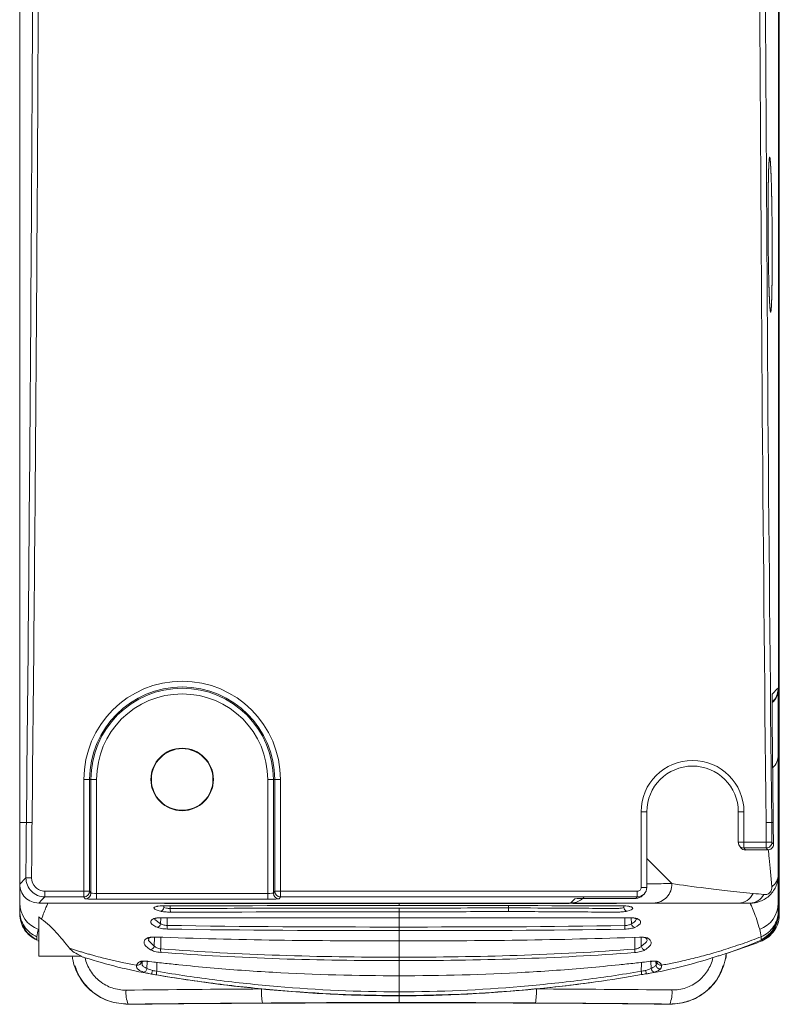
# Model space of a CAD drawing. Header units: millimetres. Extents: x 97 to 538, y 57 to 365.
# Tile 21 of 44: x 498 to 538, y 145 to 197. Entities that reach past the tile are written whole.
import ezdxf

# ---------------------------------------------------------------- set-up
doc = ezdxf.new("R2010")
doc.units = ezdxf.units.MM

msp = doc.modelspace()

# ---------------------------------------------------------------- linework, layer by layer
at = {"color": 7, "linetype": 'Continuous', "lineweight": 15}
for p, q in [((501.188, 150.559), (501.188, 156.457)), ((501.488, 156.457), (501.188, 156.457)), ((501.488, 156.457), (501.488, 150.559)), ((501.488, 156.457), (501.556, 156.457)), ((501.556, 150.457), (501.556, 156.457)), ((501.856, 156.457), (501.556, 156.457)), ((501.856, 156.457), (501.856, 150.441)), ((510.891, 150.441), (510.891, 156.457)), ((511.191, 156.457), (510.891, 156.457)), ((511.191, 156.457), (511.191, 150.457)), ((511.259, 156.457), (511.191, 156.457)), ((511.259, 150.559), (511.259, 156.457)), ((511.559, 156.457), (511.259, 156.457)), ((511.559, 156.457), (511.559, 150.559)), ((530.601, 150.759), (530.601, 154.749)), ((530.601, 154.749), (530.901, 154.749)), ((530.901, 150.759), (530.901, 154.749)), ((535.729, 154.749), (535.729, 153.138)), ((536.029, 154.749), (535.729, 154.749)), ((536.029, 154.749), (536.029, 153.138)), ((537.575, 154.188), (537.496, 154.187)), ((535.729, 153.138), (535.729, 153.138)), ((535.729, 153.138), (536.029, 153.138)), ((535.789, 152.958), (535.867, 152.854)), ((536.029, 153.138), (536.029, 152.839)), ((536.029, 153.138), (537.206, 153.138)), ((537.206, 152.839), (536.029, 152.839)), ((536.029, 152.839), (536.107, 152.734)), ((537.206, 153.138), (537.206, 152.839)), ((536.107, 152.734), (537.286, 152.734)), ((536.107, 152.734), (537.286, 152.734)), ((536.107, 152.734), (536.107, 152.734)), ((537.286, 152.734), (537.286, 152.734)), ((530.601, 150.759), (530.901, 150.759)), ((499.126, 150.559), (501.188, 150.559)), ((499.126, 150.559), (499.126, 150.259)), ((501.188, 150.259), (499.126, 150.259)), ((501.188, 150.259), (501.188, 150.559)), ((501.488, 150.559), (501.188, 150.559)), ((501.256, 150.157), (501.188, 150.259)), ((501.488, 150.559), (501.556, 150.457)), ((501.856, 150.441), (501.856, 150.141)), ((501.856, 150.441), (510.891, 150.441)), ((510.891, 150.141), (510.891, 150.441)), ((511.191, 150.457), (511.259, 150.559)), ((511.559, 150.559), (511.259, 150.559)), ((511.559, 150.259), (511.491, 150.157)), ((511.559, 150.559), (530.401, 150.559)), ((511.559, 150.559), (511.559, 150.259)), ((530.401, 150.259), (511.559, 150.259)), ((530.401, 150.259), (530.323, 150.18)), ((530.401, 150.559), (530.401, 150.259)), ((530.676, 150.327), (530.755, 150.405)), ((526.876, 149.935), (498.8, 149.935)), ((510.891, 150.141), (501.856, 150.141)), ((505.402, 149.7), (505.403, 149.786)), ((505.742, 149.788), (505.742, 149.65)), ((523.608, 149.687), (523.608, 149.796)), ((526.876, 149.935), (527.106, 150.164)), ((528.757, 149.902), (526.99, 149.904)), ((528.212, 150.18), (530.323, 150.18)), ((528.212, 150.18), (530.323, 150.18)), ((528.212, 150.18), (528.212, 150.18)), ((529.689, 149.786), (529.691, 149.703)), ((530.323, 150.18), (530.323, 150.18)), ((498.803, 147.129), (498.803, 149.213)), ((523.608, 149.687), (523.608, 149.687)), ((537.894, 149.254), (537.792, 149.255)), ((537.894, 149.254), (537.895, 149.289)), ((505.235, 148.843), (505.24, 149.156)), ((505.576, 149.16), (505.577, 148.753)), ((517.823, 149.148), (517.823, 148.667)), ((529.744, 148.747), (529.744, 149.159)), ((530.084, 149.153), (530.089, 148.84)), ((498.794, 147.93), (498.76, 147.944)), ((504.899, 147.657), (504.906, 148.131)), ((505.241, 148.13), (505.243, 147.514)), ((517.823, 147.072), (517.823, 147.933)), ((530.264, 147.504), (530.266, 148.125)), ((530.602, 148.125), (530.609, 147.649)), ((536.594, 147.782), (535.105, 147.264)), ((501.057, 147.129), (498.803, 147.129)), ((535.092, 147.267), (535.098, 147.27)), ((535.098, 147.27), (535.098, 147.27)), ((504.205, 146.792), (504.206, 146.794)), ((504.212, 146.794), (504.212, 146.742)), ((504.258, 146.651), (504.261, 146.841)), ((504.517, 146.484), (504.523, 146.853)), ((505.032, 146.809), (505.033, 146.33)), ((517.823, 146.892), (517.823, 147.072)), ((531.073, 146.846), (531.146, 146.854)), ((531.122, 146.852), (531.128, 146.484)), ((531.387, 146.651), (531.384, 146.848)), ((531.388, 146.652), (531.387, 146.651)), ((517.823, 145.247), (517.823, 146.095)), ((517.823, 145.199), (517.823, 145.682)), ((517.823, 145.199), (517.823, 145.003)), ((503.53, 144.594), (503.531, 144.588)), ((532.115, 144.594), (532.116, 144.601))]:
    msp.add_line(p, q, dxfattribs=at)
at = {"color": 7, "linetype": 'Continuous', "lineweight": 15, "flags": 128}
for points in [[(537.522, 160.968), (537.566, 161.012), (537.773, 161.221), (537.848, 161.297)], [(497.798, 154.19), (498.027, 154.188), (498.149, 154.187)], [(498.449, 154.184), (498.391, 154.184), (498.336, 154.185), (498.284, 154.185), (498.239, 154.186), (498.202, 154.186), (498.174, 154.186), (498.156, 154.187), (498.149, 154.187)], [(537.196, 154.184), (537.254, 154.184), (537.309, 154.185), (537.361, 154.185), (537.406, 154.186), (537.443, 154.186), (537.471, 154.186), (537.489, 154.187), (537.496, 154.187)], [(537.206, 153.138), (537.264, 153.139), (537.319, 153.139), (537.371, 153.14), (537.416, 153.14), (537.453, 153.14), (537.481, 153.141), (537.499, 153.141), (537.506, 153.141)], [(537.286, 152.734), (537.247, 152.786), (537.206, 152.839)], [(537.506, 153.141), (537.522, 153.12), (537.586, 153.036), (537.586, 153.036)], [(532.225, 150.959), (531.48, 151.704), (530.901, 152.282)], [(497.798, 150.935), (497.85, 150.988), (498.06, 151.198), (498.126, 151.263)], [(498.426, 151.262), (498.369, 151.262), (498.313, 151.263), (498.262, 151.263), (498.217, 151.263), (498.18, 151.263), (498.151, 151.263), (498.133, 151.263), (498.126, 151.263)], [(499.126, 150.259), (498.966, 150.1), (498.8, 149.935)], [(517.823, 149.662), (517.823, 149.628), (517.823, 149.594), (517.823, 149.563), (517.823, 149.534), (517.823, 149.51), (517.823, 149.491), (517.823, 149.477), (517.823, 149.468)], [(504.95, 149.112), (504.939, 149.073), (505.235, 148.843), (505.235, 148.843), (505.235, 148.843)], [(504.618, 148.05), (504.602, 147.964), (504.899, 147.658), (504.899, 147.657), (504.899, 147.657)], [(530.519, 148.125), (530.521, 148.125), (530.527, 148.132)], [(530.612, 146.33), (530.613, 146.735), (530.613, 146.809)], [(531.081, 146.857), (531.075, 146.848), (531.073, 146.848)]]:
    msp.add_lwpolyline(points, dxfattribs=at)
at = {"color": 7, "linetype": 'Continuous', "lineweight": 15}
for radius in [1.65, 1.626]:
    msp.add_circle((506.374, 156.457), radius, dxfattribs=at)
for centre, radius, start, end in [((506.374, 156.457), 5.186, 0, 180), ((506.374, 156.457), 4.886, 0, 180), ((506.374, 156.457), 4.817, 0, 180), ((506.374, 156.457), 4.517, 0, 180), ((536.876, 157.761), 0.966, 313.7836, 359.8779), ((533.315, 154.749), 2.714, 0, 180), ((533.315, 154.749), 2.414, 0, 180), ((536.029, 153.138), 0.3, 180, 216.865), ((536.028, 153.138), 0.3, 216.8721, 270.0625), ((536.107, 153.034), 0.3, 216.865, 270), ((536.107, 153.033), 0.3, 216.873, 270.0616), ((537.206, 153.139), 0.3, 270.0543, 0.4176), ((537.286, 153.034), 0.3, 270, 0.4752), ((537.286, 153.034), 0.3, 270.0547, 0.4055), ((537.059, 151.446), 0.784, 303.7447, 358.4996), ((531.238, 150.922), 0.988, 270.7935, 2.1012), ((501.188, 150.559), 0.3, 270.0256, 359.9637), ((501.256, 150.457), 0.3, 270.0257, 359.9636), ((511.491, 150.457), 0.3, 180.0364, 269.975), ((511.559, 150.559), 0.3, 180.0363, 269.9744), ((536.315, 150.784), 0.857, 272.2946, 331.9247), ((499.285, 149.94), 1.482, 180.205, 250.351), ((505.198, 149.707), 0.204, 277.6064, 357.8511), ((505.442, 150.072), 0.158, 271.2071, 299.982), ((506.024, 149.937), 0.0529, 182.0618, 221.8501), ((529.31, 150.082), 0.167, 242.617, 269.0725), ((529.895, 149.711), 0.204, 182.3779, 263.3925), ((536.36, 149.94), 1.482, 289.649, 359.7947), ((499.298, 149.39), 1.495, 180.0457, 246.7331), ((506.263, 149.613), 0.522, 175.893, 197.4975), ((536.348, 149.39), 1.495, 293.2671, 359.9541), ((504.895, 149.283), 0.174, 264.045, 292.4265), ((505.022, 148.863), 0.214, 278.1448, 354.4508), ((506.17, 148.71), 0.594, 175.8709, 194.4328), ((529.134, 148.704), 0.611, 345.9672, 3.9819), ((530.302, 148.861), 0.214, 185.615, 262.4885), ((530.375, 149.279), 0.17, 246.8997, 276.2159), ((504.554, 148.254), 0.175, 259.589, 297.0138), ((504.679, 147.691), 0.222, 276.1758, 351.3792), ((530.828, 147.682), 0.222, 188.591, 263.9402), ((530.93, 148.246), 0.174, 242.7045, 280.319), ((505.869, 147.438), 0.631, 173.1085, 190.1364), ((529.629, 147.428), 0.639, 350.0084, 6.786), ((504.18, 147.001), 0.176, 253.1321, 295.175), ((531.465, 147.001), 0.176, 242.1994, 286.885), ((504.315, 146.495), 0.203, 267.1143, 356.962), ((531.33, 146.495), 0.203, 183.0377, 272.886), ((504.967, 145.202), 1.56, 175.0809, 202.9361), ((513.446, 145.259), 2.891, 177.2661, 192.0579), ((521.937, 145.262), 3.141, 348.9192, 2.5208), ((530.614, 145.208), 1.62, 337.9691, 4.7551)]:
    msp.add_arc(centre, radius, start, end, dxfattribs=at)
for centre, major_axis, ratio, start_param, end_param in [((530.401, 150.759), (-0.142, -0.142), 0.999315, 0.785056, 2.356537), ((530.401, 150.759), (0.354, -0.354), 0.999863, 5.497445, 7.068926), ((501.856, 150.457), (0.3, 0), 0.052372, 3.159046, 4.712389), ((510.891, 150.457), (0.3, 0), 0.052372, 4.712389, 6.265732), ((530.323, 150.68), (0.354, -0.354), 0.999863, 5.497445, 6.283185), ((501.856, 150.157), (0.6, 0), 0.026186, 3.159046, 4.712389), ((510.891, 150.157), (0.6, 0), 0.026186, 4.712389, 6.265732), ((518.128, 137.166), (98.528, 0), 0.076232, 1.647085, 1.7195), ((518.128, 137.086), (99.488, 0), 0.076232, 1.650199, 1.718049), ((518.128, 137.166), (98.528, 0), 0.076232, 1.428348, 1.500793), ((518.128, 137.086), (99.488, 0), 0.076232, 1.429738, 1.497259)]:
    msp.add_ellipse(centre, major_axis=major_axis, ratio=ratio, start_param=start_param, end_param=end_param, dxfattribs=at)
for points, knots in [([(537.895, 149.289), (537.895, 153.188), (537.895, 164.886), (537.895, 184.388), (537.895, 204.616), (537.895, 217.044), (537.895, 221.669)], [0, 0, 0, 0, 0.161659, 0.485, 0.80834, 1, 1, 1, 1]), ([(497.798, 204.616), (497.798, 195.966), (497.798, 187.424), (497.798, 170.56), (497.797, 162.277), (497.798, 154.19)], [0, 0, 0, 0, 0.5, 0.5, 1, 1, 1, 1]), ([(537.848, 204.616), (537.848, 197.224), (537.848, 189.912), (537.848, 179.062), (537.848, 175.466), (537.848, 168.336), (537.848, 164.799), (537.848, 161.297)], [0, 0, 0, 0, 0.5, 0.5, 0.75, 0.75, 1, 1, 1, 1]), ([(537.308, 184.808), (537.305, 185.209), (537.303, 185.611), (537.302, 186.008), (537.302, 186.397), (537.303, 186.776), (537.305, 187.139), (537.309, 187.484), (537.313, 187.807), (537.318, 188.105), (537.324, 188.374), (537.331, 188.614), (537.339, 188.821), (537.348, 188.993), (537.357, 189.128), (537.367, 189.227), (537.377, 189.286), (537.387, 189.306), (537.398, 189.287), (537.408, 189.228), (537.419, 189.131), (537.43, 188.996), (537.44, 188.825), (537.45, 188.619), (537.46, 188.38), (537.47, 188.111), (537.479, 187.814), (537.487, 187.491), (537.494, 187.147), (537.501, 186.784), (537.507, 186.406), (537.512, 186.017), (537.516, 185.619), (537.519, 185.216), (537.521, 184.813), (537.522, 184.415), (537.522, 184.025), (537.521, 183.647), (537.519, 183.284), (537.516, 182.939), (537.511, 182.617), (537.506, 182.319), (537.5, 182.049), (537.494, 181.81), (537.486, 181.603), (537.478, 181.431), (537.469, 181.296), (537.459, 181.198), (537.449, 181.139), (537.439, 181.119), (537.428, 181.139), (537.417, 181.197), (537.406, 181.295), (537.396, 181.43), (537.385, 181.601), (537.374, 181.808), (537.364, 182.047), (537.355, 182.316), (537.346, 182.613), (537.337, 182.936), (537.33, 183.28), (537.323, 183.643), (537.317, 184.021), (537.312, 184.411), (537.308, 184.808), (537.305, 185.209), (537.303, 185.611)], [-0.046821, -0.03122, -0.015663, 0, 0.015667, 0.031225, 0.046823, 0.062535, 0.078122, 0.093684, 0.109369, 0.125014, 0.140569, 0.156185, 0.171891, 0.187467, 0.203038, 0.218738, 0.234364, 0.249919, 0.265553, 0.281248, 0.296815, 0.312395, 0.328104, 0.343713, 0.359269, 0.374922, 0.3906, 0.40616, 0.421752, 0.437463, 0.453056, 0.468616, 0.484291, 0.500001, 0.51571, 0.531389, 0.546949, 0.56254, 0.578252, 0.593846, 0.609405, 0.62508, 0.640737, 0.656294, 0.6719, 0.68761, 0.703192, 0.718758, 0.734452, 0.750088, 0.765643, 0.781266, 0.796968, 0.81254, 0.828114, 0.843819, 0.859436, 0.874991, 0.890633, 0.906321, 0.921884, 0.937469, 0.953179, 0.96878, 0.984337, 1, 1.015667, 1.031225, 1.046823]), ([(537.843, 161.21), (537.83, 161.1), (537.805, 160.878), (537.674, 160.631), (537.549, 160.536), (537.516, 160.512)], [0, 0, 0, 0, 0.425513, 0.85124, 1, 1, 1, 1]), ([(537.848, 161.297), (537.833, 161.177), (537.805, 160.937), (537.679, 160.685), (537.562, 160.596), (537.545, 160.583)], [0, 0, 0, 0, 0.460735, 0.921902, 1, 1, 1, 1]), ([(537.516, 159.861), (537.515, 159.971), (537.515, 160.077), (537.515, 160.282), (537.515, 160.377), (537.517, 160.649), (537.519, 160.809), (537.522, 160.968)], [0, 0, 0, 0, 0.25, 0.25, 0.5, 0.5, 1, 1, 1, 1]), ([(537.575, 154.188), (537.573, 154.388), (537.571, 154.588), (537.568, 154.788), (537.56, 155.587), (537.552, 156.387), (537.543, 157.187), (537.534, 158.079), (537.525, 158.97), (537.516, 159.861)], [0, 0, 0, 0, 0.0006, 0.0006, 0.0006, 0.003, 0.003, 0.003, 0.0056742, 0.0056742, 0.0056742, 0.0056742]), ([(537.843, 151.425), (537.843, 152.253), (537.843, 152.963), (537.843, 154.242), (537.843, 154.808), (537.843, 155.827), (537.843, 156.278), (537.843, 157.085), (537.843, 157.442), (537.843, 157.759)], [0, 0, 0, 0, 0.25, 0.25, 0.5, 0.5, 0.75, 0.75, 1, 1, 1, 1]), ([(498.126, 151.263), (498.128, 151.634), (498.13, 152.004), (498.133, 152.375), (498.137, 152.979), (498.142, 153.583), (498.149, 154.187)], [0, 0, 0, 0, 0.001111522, 0.001111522, 0.001111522, 0.002923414, 0.002923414, 0.002923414, 0.002923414]), ([(498.449, 154.184), (498.442, 153.58), (498.437, 152.976), (498.433, 152.373), (498.43, 152.003), (498.428, 151.632), (498.426, 151.262)], [0, 0, 0, 0, 0.001810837, 0.001810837, 0.001810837, 0.002921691, 0.002921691, 0.002921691, 0.002921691]), ([(537.496, 154.187), (537.498, 153.987), (537.5, 153.787), (537.502, 153.587), (537.504, 153.438), (537.505, 153.29), (537.506, 153.141)], [0, 0, 0, 0, 0.0006, 0.0006, 0.0006, 0.001045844, 0.001045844, 0.001045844, 0.001045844]), ([(537.586, 153.036), (537.584, 153.236), (537.582, 153.436), (537.58, 153.636), (537.579, 153.82), (537.577, 154.004), (537.575, 154.188)], [0, 0, 0, 0, 0.0006, 0.0006, 0.0006, 0.001151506, 0.001151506, 0.001151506, 0.001151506]), ([(537.314, 152.765), (537.329, 152.614), (537.388, 152.041), (537.449, 151.323), (537.494, 150.794)], [0, 0, 0, 0, 0.263939, 1, 1, 1, 1]), ([(499.126, 150.259), (498.994, 150.259), (498.864, 150.285), (498.621, 150.386), (498.51, 150.461), (498.233, 150.739), (498.125, 150.999), (498.126, 151.263)], [0, 0, 0, 0, 0.25, 0.25, 0.5, 0.5, 1, 1, 1, 1]), ([(498.426, 151.262), (498.425, 151.077), (498.501, 150.895), (498.695, 150.7), (498.773, 150.648), (498.942, 150.577), (499.033, 150.559), (499.126, 150.559)], [0, 0, 0, 0, 0.5, 0.5, 0.75, 0.75, 1, 1, 1, 1]), ([(536.349, 149.927), (536.528, 149.927), (536.714, 149.958), (537.073, 150.097), (537.25, 150.208), (537.544, 150.499), (537.661, 150.677), (537.772, 150.956), (537.799, 151.052), (537.834, 151.239), (537.843, 151.333), (537.843, 151.425)], [0, 0, 0, 0, 0.25, 0.25, 0.5, 0.5, 0.75, 0.75, 0.875, 0.875, 1, 1, 1, 1]), ([(537.843, 149.935), (537.843, 150.332), (537.843, 150.68), (537.843, 151.207), (537.843, 151.384), (537.843, 151.425)], [0, 0, 0, 0, 0.5, 0.5, 1, 1, 1, 1]), ([(498.8, 149.935), (498.667, 149.935), (498.537, 149.961), (498.294, 150.062), (498.183, 150.137), (497.998, 150.322), (497.923, 150.433), (497.824, 150.673), (497.798, 150.804), (497.798, 150.935)], [0, 0, 0, 0, 0.25, 0.25, 0.5, 0.5, 0.75, 0.75, 1, 1, 1, 1]), ([(497.803, 150.891), (497.803, 150.817), (497.803, 150.584), (497.803, 150.198), (497.803, 149.935)], [0, 0, 0, 0, 0.317471, 1, 1, 1, 1]), ([(532.225, 150.959), (532.074, 150.958), (531.587, 150.955), (531.181, 150.953), (530.901, 150.952)], [0, 0, 0, 0, 0.309211, 1, 1, 1, 1]), ([(536.515, 150.44), (536.026, 150.487), (535.58, 150.534), (534.754, 150.625), (534.374, 150.67), (533.319, 150.8), (532.729, 150.882), (532.225, 150.959)], [0, 0, 0, 0, 0.25, 0.25, 0.5, 0.5, 1, 1, 1, 1]), ([(537.494, 150.794), (537.498, 150.75), (537.497, 150.702), (537.474, 150.616), (537.463, 150.584), (537.423, 150.517), (537.393, 150.482), (537.332, 150.433), (537.303, 150.417), (537.248, 150.395), (537.224, 150.388), (537.153, 150.376), (537.111, 150.376), (537.072, 150.38)], [0, 0, 0, 0, 0.25, 0.25, 0.375, 0.375, 0.5, 0.5, 0.625, 0.625, 0.75, 0.75, 1, 1, 1, 1]), ([(527.575, 150.237), (527.522, 150.184), (527.39, 150.052), (527.137, 149.953), (526.951, 149.94), (526.876, 149.935)], [0, 0, 0, 0, 0.2859756, 0.7129404, 1, 1, 1, 1]), ([(535.745, 149.935), (535.901, 149.935), (536.056, 149.982), (536.325, 150.158), (536.438, 150.287), (536.515, 150.44)], [0, 0, 0, 0, 0.5, 0.5, 1, 1, 1, 1]), ([(497.803, 149.935), (497.803, 149.838), (497.803, 149.739), (497.803, 149.637), (497.803, 149.595), (497.803, 149.552), (497.803, 149.509)], [0, 0, 0, 0, 0.001824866, 0.001824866, 0.001824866, 0.002580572, 0.002580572, 0.002580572, 0.002580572]), ([(498.95, 149.086), (499.036, 149.329), (499.121, 149.54), (499.251, 149.843), (499.295, 149.935), (499.303, 149.935)], [0, 0, 0, 0, 0.5, 0.5, 1, 1, 1, 1]), ([(505.225, 149.505), (505.132, 149.53), (505.058, 149.554), (504.947, 149.602), (504.91, 149.626), (504.863, 149.691), (504.914, 149.73), (505.045, 149.761)], [0, 0, 0, 0, 0.25, 0.25, 0.5, 0.5, 1, 1, 1, 1]), ([(505.029, 149.746), (505.031, 149.747), (505.035, 149.75), (505.081, 149.762), (505.103, 149.767)], [0, 0, 0, 0, 0.533382, 1, 1, 1, 1]), ([(505.045, 149.761), (505.079, 149.769), (505.138, 149.776), (505.29, 149.785), (505.382, 149.787), (505.48, 149.788)], [0, 0, 0, 0, 0.5, 0.5, 1, 1, 1, 1]), ([(505.402, 149.7), (505.435, 149.686), (505.486, 149.673), (505.606, 149.655), (505.675, 149.65), (505.742, 149.65)], [0, 0, 0, 0, 0.5, 0.5, 1, 1, 1, 1]), ([(505.985, 149.901), (505.878, 149.901), (505.77, 149.902), (505.579, 149.907), (505.498, 149.91), (505.445, 149.914)], [0, 0, 0, 0, 0.5, 0.5, 1, 1, 1, 1]), ([(517.823, 149.935), (517.823, 149.93), (517.823, 149.905), (517.823, 149.906), (517.823, 149.907)], [0, 0, 0, 0, 0.1913211, 1, 1, 1, 1]), ([(526.8, 149.904), (526.174, 149.904), (524.272, 149.906), (521.276, 149.907), (518.907, 149.907), (517.823, 149.907)], [0, 0, 0, 0, 0.209774, 0.638251, 1, 1, 1, 1]), ([(523.608, 149.687), (524.633, 149.675), (525.658, 149.666), (527.195, 149.657), (527.707, 149.655), (528.476, 149.652), (528.796, 149.652), (529.148, 149.651), (529.244, 149.651), (529.309, 149.651), (529.34, 149.651), (529.437, 149.652), (529.504, 149.658), (529.615, 149.677), (529.661, 149.689), (529.691, 149.703)], [0, 0, 0, 0, 0.5, 0.5, 0.75, 0.75, 0.875, 0.90625, 0.921875, 0.921875, 0.9375, 0.9375, 0.96875, 0.96875, 1, 1, 1, 1]), ([(528.212, 150.18), (528.103, 150.18), (527.996, 150.18), (527.791, 150.178), (527.696, 150.177), (527.424, 150.172), (527.264, 150.168), (527.106, 150.164)], [0, 0, 0, 0, 0.25, 0.25, 0.5, 0.5, 1, 1, 1, 1]), ([(529.308, 149.915), (529.258, 149.912), (529.178, 149.908), (528.982, 149.903), (528.868, 149.902), (528.757, 149.902)], [0, 0, 0, 0, 0.5, 0.5, 1, 1, 1, 1]), ([(529.564, 149.935), (529.569, 149.935), (529.55, 149.933), (529.464, 149.926), (529.397, 149.921), (529.308, 149.915)], [0, 0, 0, 0, 0.5, 0.5, 1, 1, 1, 1]), ([(529.959, 149.764), (530.032, 149.749), (530.085, 149.732), (530.152, 149.694), (530.165, 149.674), (530.142, 149.608), (530.045, 149.559), (529.871, 149.508)], [0, 0, 0, 0, 0.25, 0.25, 0.5, 0.5, 1, 1, 1, 1]), ([(529.91, 149.767), (529.93, 149.764), (529.991, 149.753), (530.028, 149.728), (530.015, 149.74), (530.014, 149.741)], [0, 0, 0, 0, 0.300071, 0.940785, 1, 1, 1, 1]), ([(531.252, 149.935), (531.763, 149.935), (532.37, 149.935), (533.473, 149.935), (533.873, 149.935), (534.748, 149.935), (535.222, 149.935), (535.745, 149.935)], [0, 0, 0, 0, 0.5, 0.5, 0.75, 0.75, 1, 1, 1, 1]), ([(535.745, 149.935), (535.842, 149.935), (535.943, 149.934), (536.144, 149.931), (536.246, 149.93), (536.349, 149.927)], [0, 0, 0, 0, 0.5, 0.5, 1, 1, 1, 1]), ([(536.349, 149.927), (536.374, 149.89), (536.452, 149.717), (536.6, 149.345), (536.654, 149.203), (536.761, 148.893), (536.813, 148.725), (536.859, 148.544)], [0, 0, 0, 0, 0.5, 0.5, 0.75, 0.75, 1, 1, 1, 1]), ([(497.803, 149.509), (497.803, 149.223), (497.889, 148.938), (498.207, 148.46), (498.438, 148.268), (498.704, 148.154)], [0, 0, 0, 0, 0.5, 0.5, 1, 1, 1, 1]), ([(497.803, 149.355), (497.803, 149.063), (497.89, 148.771), (498.213, 148.284), (498.447, 148.089), (498.716, 147.974)], [0, 0, 0, 0, 0.5, 0.5, 1, 1, 1, 1]), ([(505.765, 149.456), (505.659, 149.456), (505.55, 149.461), (505.359, 149.479), (505.278, 149.491), (505.225, 149.505)], [0, 0, 0, 0, 0.5, 0.5, 1, 1, 1, 1]), ([(505.742, 149.65), (507.743, 149.652), (509.753, 149.655), (513.785, 149.661), (515.802, 149.663), (517.823, 149.662)], [0, 0, 0, 0, 0.5, 0.5, 1, 1, 1, 1]), ([(523.597, 149.492), (523.463, 149.491), (523.33, 149.49), (523.197, 149.489), (522.663, 149.485), (522.13, 149.482), (521.597, 149.479), (520.339, 149.472), (519.081, 149.468), (517.823, 149.468)], [0, 0, 0, 0, 0.0004, 0.0004, 0.0004, 0.002000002, 0.002000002, 0.002000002, 0.005774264, 0.005774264, 0.005774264, 0.005774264]), ([(523.608, 149.687), (523.608, 149.639), (523.607, 149.594), (523.603, 149.523), (523.6, 149.499), (523.597, 149.492)], [0, 0, 0, 0, 0.5, 0.5, 1, 1, 1, 1]), ([(529.871, 149.508), (529.809, 149.49), (529.701, 149.474), (529.51, 149.461), (529.442, 149.458), (529.341, 149.457), (529.308, 149.457), (529.242, 149.457), (528.943, 149.457), (528.113, 149.459), (527.316, 149.462), (525.722, 149.471), (524.659, 149.481), (523.597, 149.492)], [0, 0, 0, 0, 0.0625, 0.0625, 0.09375, 0.09375, 0.109375, 0.109375, 0.125, 0.25, 0.5, 0.5, 1, 1, 1, 1]), ([(536.93, 147.974), (537.198, 148.089), (537.432, 148.284), (537.755, 148.771), (537.843, 149.063), (537.843, 149.355)], [0, 0, 0, 0, 0.5, 0.5, 1, 1, 1, 1]), ([(537.843, 149.508), (537.843, 149.222), (537.756, 148.937), (537.438, 148.459), (537.207, 148.267), (536.941, 148.153)], [0, 0, 0, 0, 0.5, 0.5, 1, 1, 1, 1]), ([(536.983, 147.944), (537.111, 147.999), (537.23, 148.07), (537.447, 148.245), (537.543, 148.349), (537.703, 148.577), (537.769, 148.705), (537.86, 148.97), (537.887, 149.111), (537.894, 149.254)], [0, 0, 0, 0, 0.25, 0.25, 0.5, 0.5, 0.75, 0.75, 1, 1, 1, 1]), ([(500.421, 147.546), (500.18, 147.848), (499.957, 148.128), (499.492, 148.642), (499.251, 148.877), (498.95, 149.086)], [0, 0, 0, 0, 0.5, 0.5, 1, 1, 1, 1]), ([(505.052, 148.651), (504.959, 148.693), (504.886, 148.734), (504.776, 148.816), (504.74, 148.857), (504.709, 148.936), (504.714, 148.973), (504.764, 149.044), (504.811, 149.078), (504.877, 149.11)], [0, 0, 0, 0, 0.25, 0.25, 0.5, 0.5, 0.75, 0.75, 1, 1, 1, 1]), ([(504.877, 149.11), (504.911, 149.126), (504.97, 149.139), (505.121, 149.157), (505.214, 149.161), (505.312, 149.161)], [0, 0, 0, 0, 0.5, 0.5, 1, 1, 1, 1]), ([(504.919, 149.1), (504.916, 149.097), (504.908, 149.089), (504.957, 149.115), (504.986, 149.131)], [0, 0, 0, 0, 0.407987, 1, 1, 1, 1]), ([(504.965, 149.122), (504.971, 149.125), (504.985, 149.132), (505.062, 149.145), (505.183, 149.156), (505.289, 149.158), (505.35, 149.157), (505.357, 149.157)], [0, 0, 0, 0, 0.175045, 0.426038, 0.670673, 0.961634, 1, 1, 1, 1]), ([(505.235, 148.843), (505.267, 148.819), (505.317, 148.798), (505.438, 148.765), (505.508, 148.755), (505.577, 148.753)], [0, 0, 0, 0, 0.5, 0.5, 1, 1, 1, 1]), ([(517.823, 148.667), (517.823, 148.625), (517.823, 148.582), (517.823, 148.515), (517.823, 148.49), (517.823, 148.478)], [0, 0, 0, 0, 0.5, 0.5, 1, 1, 1, 1]), ([(529.744, 148.747), (529.814, 148.749), (529.887, 148.76), (530.008, 148.793), (530.057, 148.816), (530.089, 148.84)], [0, 0, 0, 0, 0.5, 0.5, 1, 1, 1, 1]), ([(529.962, 149.159), (530.057, 149.16), (530.148, 149.155), (530.298, 149.138), (530.358, 149.125), (530.393, 149.109)], [0, 0, 0, 0, 0.5, 0.5, 1, 1, 1, 1]), ([(529.977, 149.155), (530.008, 149.155), (530.089, 149.155), (530.195, 149.146), (530.285, 149.131), (530.3, 149.125), (530.308, 149.122)], [0, 0, 0, 0, 0.183686, 0.491012, 0.750609, 1, 1, 1, 1]), ([(530.089, 148.84), (530.089, 148.84), (530.159, 148.877), (530.316, 148.969), (530.336, 149.053), (530.348, 149.101)], [0, 0, 0, 0, 0.000053, 0.427056, 1, 1, 1, 1]), ([(530.393, 149.109), (530.464, 149.078), (530.514, 149.045), (530.575, 148.974), (530.585, 148.936), (530.554, 148.818), (530.452, 148.733), (530.274, 148.649)], [0, 0, 0, 0, 0.25, 0.25, 0.5, 0.5, 1, 1, 1, 1]), ([(530.297, 149.126), (530.311, 149.12), (530.376, 149.093), (530.389, 149.06), (530.385, 149.076), (530.385, 149.076)], [0, 0, 0, 0, 0.217563, 0.998561, 1, 1, 1, 1]), ([(504.522, 148.082), (504.556, 148.103), (504.615, 148.118), (504.767, 148.138), (504.861, 148.141), (504.959, 148.138)], [0, 0, 0, 0, 0.5, 0.5, 1, 1, 1, 1]), ([(505.595, 148.562), (505.487, 148.564), (505.377, 148.574), (505.186, 148.606), (505.105, 148.628), (505.052, 148.651)], [0, 0, 0, 0, 0.5, 0.5, 1, 1, 1, 1]), ([(530.274, 148.649), (530.222, 148.624), (530.142, 148.602), (529.95, 148.569), (529.837, 148.558), (529.727, 148.556)], [0, 0, 0, 0, 0.5, 0.5, 1, 1, 1, 1]), ([(530.527, 148.132), (530.624, 148.135), (530.716, 148.132), (530.867, 148.112), (530.926, 148.096), (530.961, 148.075)], [0, 0, 0, 0, 0.5, 0.5, 1, 1, 1, 1]), ([(531.675, 146.656), (531.78, 146.674), (531.997, 146.711), (532.332, 146.777), (532.858, 146.888), (533.566, 147.058), (534.32, 147.267), (534.946, 147.457), (535.448, 147.618), (535.948, 147.787), (536.447, 147.965), (536.776, 148.091), (536.941, 148.154)], [0, 0, 0, 0, 0.058108, 0.119949, 0.185527, 0.350414, 0.515015, 0.610564, 0.706739, 0.803638, 0.901359, 1, 1, 1, 1]), ([(504.703, 147.47), (504.61, 147.528), (504.536, 147.585), (504.425, 147.696), (504.388, 147.75), (504.356, 147.855), (504.36, 147.904), (504.41, 147.997), (504.456, 148.041), (504.522, 148.082)], [0, 0, 0, 0, 0.25, 0.25, 0.5, 0.5, 0.75, 0.75, 1, 1, 1, 1]), ([(504.583, 148.054), (504.583, 148.053), (504.583, 148.05), (504.587, 148.069), (504.646, 148.105), (504.652, 148.109)], [0, 0, 0, 0, 0.156712, 0.907376, 1, 1, 1, 1]), ([(504.64, 148.099), (504.643, 148.102), (504.652, 148.109), (504.711, 148.121), (504.812, 148.131), (504.912, 148.133), (504.975, 148.131), (504.99, 148.13)], [0, 0, 0, 0, 0.153496, 0.394282, 0.629171, 0.912054, 1, 1, 1, 1]), ([(504.899, 147.657), (504.931, 147.625), (504.98, 147.595), (505.1, 147.543), (505.171, 147.523), (505.243, 147.514)], [0, 0, 0, 0, 0.5, 0.5, 1, 1, 1, 1]), ([(530.264, 147.504), (530.336, 147.512), (530.409, 147.533), (530.529, 147.585), (530.577, 147.616), (530.609, 147.649)], [0, 0, 0, 0, 0.5, 0.5, 1, 1, 1, 1]), ([(530.519, 148.124), (530.556, 148.125), (530.64, 148.128), (530.745, 148.119), (530.817, 148.105), (530.841, 148.097), (530.848, 148.093), (530.85, 148.091)], [0, 0, 0, 0, 0.217464, 0.492933, 0.726792, 0.894009, 1, 1, 1, 1]), ([(530.609, 147.649), (530.609, 147.649), (530.663, 147.684), (530.808, 147.807), (530.954, 147.945), (530.902, 148.023), (530.897, 148.03)], [0, 0, 0, 0, 0.000049, 0.266721, 0.935623, 1, 1, 1, 1]), ([(530.961, 148.075), (531.03, 148.034), (531.077, 147.991), (531.132, 147.898), (531.139, 147.848), (531.111, 147.743), (531.077, 147.689), (530.97, 147.577), (530.896, 147.519), (530.805, 147.461)], [0, 0, 0, 0, 0.25, 0.25, 0.5, 0.5, 0.75, 0.75, 1, 1, 1, 1]), ([(530.828, 148.103), (530.849, 148.091), (530.87, 148.079), (530.875, 148.074), (530.875, 148.074)], [0, 0, 0, 0, 0.985097, 1, 1, 1, 1]), ([(530.875, 148.074), (530.893, 148.056), (530.913, 148.034), (530.912, 148.036), (530.912, 148.037)], [0, 0, 0, 0, 0.8707, 1, 1, 1, 1]), ([(536.929, 147.974), (536.819, 147.928), (536.592, 147.832), (536.243, 147.692), (535.877, 147.551), (535.494, 147.408), (535.232, 147.317), (535.098, 147.27)], [0, 0, 0, 0, 0.182853, 0.374251, 0.574224, 0.782799, 1, 1, 1, 1]), ([(500.421, 147.546), (500.564, 147.5), (500.705, 147.456), (500.915, 147.392), (500.986, 147.37), (501.122, 147.329), (501.189, 147.309), (501.329, 147.269), (501.404, 147.247), (501.555, 147.205), (501.631, 147.184), (501.857, 147.122), (502.008, 147.082), (502.761, 146.89), (503.36, 146.758), (503.97, 146.655)], [0, 0, 0, 0, 0.125, 0.125, 0.1875, 0.1875, 0.25, 0.25, 0.3125, 0.3125, 0.375, 0.375, 0.5, 0.5, 1, 1, 1, 1]), ([(500.422, 147.546), (500.48, 147.473), (500.565, 147.401), (500.78, 147.261), (500.908, 147.194), (501.057, 147.129)], [0, 0, 0, 0, 0.5, 0.5, 1, 1, 1, 1]), ([(503.53, 144.594), (503.196, 144.624), (502.527, 144.684), (501.632, 145.188), (500.959, 145.935), (500.647, 146.634), (500.584, 147.044), (500.571, 147.129)], [0, 0, 0, 0, 0.2362117, 0.473097, 0.7074387, 0.9395725, 1, 1, 1, 1]), ([(500.991, 147.129), (501.024, 147.118), (501.105, 147.093), (501.195, 147.064), (501.248, 147.047)], [0, 0, 0, 0, 0.416358, 1, 1, 1, 1]), ([(505.248, 147.328), (505.139, 147.336), (505.028, 147.355), (504.836, 147.406), (504.756, 147.437), (504.703, 147.47)], [0, 0, 0, 0, 0.5, 0.5, 1, 1, 1, 1]), ([(505.243, 147.514), (507.321, 147.355), (509.414, 147.245), (513.612, 147.104), (515.717, 147.073), (517.823, 147.072)], [0, 0, 0, 0, 0.5, 0.5, 1, 1, 1, 1]), ([(530.805, 147.461), (530.753, 147.428), (530.673, 147.396), (530.482, 147.345), (530.369, 147.325), (530.259, 147.317)], [0, 0, 0, 0, 0.5, 0.5, 1, 1, 1, 1]), ([(535.098, 147.27), (535.079, 147.086), (535.042, 146.904), (534.937, 146.552), (534.869, 146.383), (534.702, 146.057), (534.602, 145.9), (534.379, 145.611), (534.255, 145.477), (533.982, 145.233), (533.833, 145.123), (533.522, 144.935), (533.358, 144.856), (533.015, 144.726), (532.838, 144.678), (532.481, 144.615), (532.3, 144.599), (532.116, 144.601)], [0, 0, 0, 0, 0.125, 0.125, 0.25, 0.25, 0.375, 0.375, 0.5, 0.5, 0.625, 0.625, 0.75, 0.75, 0.875, 0.875, 1, 1, 1, 1]), ([(534.392, 147.051), (534.47, 147.076), (534.546, 147.099), (534.691, 147.145), (534.761, 147.166), (534.944, 147.222), (535.037, 147.25), (535.076, 147.262)], [0, 0, 0, 0, 0.25, 0.25, 0.5, 0.5, 1, 1, 1, 1]), ([(535.035, 146.907), (535.039, 146.916), (535.086, 147.029), (535.092, 147.154), (535.098, 147.27)], [0, 0, 0, 0, 0.075288, 1, 1, 1, 1]), ([(500.722, 146.624), (500.794, 146.408), (500.974, 145.869), (501.615, 145.199), (502.509, 144.679), (503.19, 144.618), (503.531, 144.588)], [0, 0, 0, 0, 0.181873, 0.454264, 0.727243, 1, 1, 1, 1]), ([(501.248, 147.047), (501.303, 146.801), (501.398, 146.57), (501.666, 146.144), (501.833, 145.959), (502.228, 145.649), (502.446, 145.531), (502.92, 145.371), (503.163, 145.333), (503.413, 145.336)], [0, 0, 0, 0, 0.25, 0.25, 0.5, 0.5, 0.75, 0.75, 1, 1, 1, 1]), ([(504.211, 146.839), (504.211, 146.782), (504.183, 146.726), (504.091, 146.655), (504.028, 146.642), (503.97, 146.655)], [0, 0, 0, 0, 0.5, 0.5, 1, 1, 1, 1]), ([(504.129, 146.833), (504.163, 146.853), (504.222, 146.866), (504.374, 146.874), (504.467, 146.87), (504.565, 146.857)], [0, 0, 0, 0, 0.5, 0.5, 1, 1, 1, 1]), ([(504.211, 146.799), (504.207, 146.801), (504.201, 146.803), (504.262, 146.842), (504.287, 146.858)], [0, 0, 0, 0, 0.5962253, 1, 1, 1, 1]), ([(504.244, 146.835), (504.249, 146.84), (504.256, 146.847), (504.318, 146.858), (504.408, 146.862), (504.506, 146.856), (504.575, 146.847), (504.6, 146.844)], [0, 0, 0, 0, 0.292017, 0.475981, 0.655083, 0.874786, 1, 1, 1, 1]), ([(504.257, 146.652), (504.257, 146.651), (504.258, 146.651), (504.258, 146.651), (504.258, 146.651), (504.258, 146.651), (504.258, 146.651), (504.258, 146.651), (504.258, 146.651), (504.258, 146.651)], [-0.000004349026, -0.000004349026, -0.000004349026, -0.000004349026, 0, 0, 0, 0.000000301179, 0.000000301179, 0.000000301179, 0.000000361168, 0.000000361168, 0.000000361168, 0.000000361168]), ([(504.258, 146.651), (504.258, 146.651), (504.258, 146.651), (504.258, 146.651), (504.269, 146.638), (504.281, 146.625), (504.295, 146.612), (504.313, 146.597), (504.332, 146.581), (504.355, 146.567), (504.377, 146.552), (504.402, 146.538), (504.429, 146.524), (504.456, 146.51), (504.486, 146.497), (504.517, 146.484), (504.517, 146.484), (504.517, 146.484), (504.517, 146.484)], [-0.00000006, -0.00000006, -0.00000006, -0.00000006, 0, 0, 0, 0.0001568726, 0.0001568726, 0.0001568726, 0.0003524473, 0.0003524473, 0.0003524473, 0.0005479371, 0.0005479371, 0.0005479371, 0.0007431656, 0.0007431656, 0.0007431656, 0.0007432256, 0.0007432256, 0.0007432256, 0.0007432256]), ([(504.565, 146.857), (504.837, 146.823), (505.111, 146.792), (505.658, 146.73), (506.479, 146.641), (507.303, 146.563), (508.954, 146.418), (510.057, 146.34), (513.377, 146.153), (515.6, 146.095), (517.823, 146.095)], [0, 0, 0, 0, 0.0625, 0.0625, 0.125, 0.25, 0.25, 0.5, 0.5, 1, 1, 1, 1]), ([(517.823, 146.095), (520.046, 146.095), (522.268, 146.153), (525.588, 146.34), (526.692, 146.418), (528.342, 146.563), (529.166, 146.641), (529.988, 146.73), (530.535, 146.792), (530.808, 146.823), (531.081, 146.857)], [0, 0, 0, 0, 0.5, 0.5, 0.75, 0.75, 0.875, 0.9375, 0.9375, 1, 1, 1, 1]), ([(531.081, 146.857), (531.178, 146.87), (531.27, 146.874), (531.423, 146.866), (531.482, 146.853), (531.517, 146.833)], [0, 0, 0, 0, 0.5, 0.5, 1, 1, 1, 1]), ([(531.128, 146.484), (531.128, 146.484), (531.128, 146.484), (531.128, 146.484), (531.16, 146.497), (531.189, 146.51), (531.216, 146.524), (531.243, 146.538), (531.268, 146.552), (531.29, 146.567), (531.313, 146.581), (531.333, 146.596), (531.35, 146.612), (531.364, 146.625), (531.376, 146.637), (531.387, 146.651), (531.387, 146.651), (531.387, 146.651), (531.387, 146.651)], [-0.00000006, -0.00000006, -0.00000006, -0.00000006, 0, 0, 0, 0.0001950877, 0.0001950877, 0.0001950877, 0.0003904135, 0.0003904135, 0.0003904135, 0.0005858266, 0.0005858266, 0.0005858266, 0.0007429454, 0.0007429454, 0.0007429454, 0.0007430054, 0.0007430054, 0.0007430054, 0.0007430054]), ([(531.146, 146.854), (531.158, 146.856), (531.212, 146.862), (531.289, 146.86), (531.356, 146.854), (531.382, 146.847), (531.381, 146.847), (531.381, 146.847)], [0, 0, 0, 0, 0.088821, 0.431017, 0.717356, 0.933677, 1, 1, 1, 1]), ([(531.365, 146.855), (531.383, 146.844), (531.438, 146.809), (531.439, 146.798), (531.439, 146.792), (531.439, 146.79)], [0, 0, 0, 0, 0.258919, 0.813579, 1, 1, 1, 1]), ([(531.387, 146.651), (531.387, 146.651), (531.414, 146.677), (531.438, 146.725), (531.435, 146.775), (531.434, 146.794)], [0, 0, 0, 0, 0.000115, 0.618744, 1, 1, 1, 1]), ([(531.387, 146.651), (531.387, 146.651), (531.387, 146.651), (531.387, 146.651), (531.387, 146.651), (531.387, 146.651), (531.387, 146.651), (531.387, 146.651), (531.388, 146.651), (531.388, 146.652)], [-0.00000006, -0.00000006, -0.00000006, -0.00000006, 0, 0, 0, 0.000000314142, 0.000000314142, 0.000000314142, 0.000004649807, 0.000004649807, 0.000004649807, 0.000004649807]), ([(531.387, 146.651), (531.387, 146.651), (531.387, 146.651), (531.387, 146.651), (531.387, 146.651), (531.387, 146.651), (531.387, 146.651)], [0.0000000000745, 0.0000000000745, 0.0000000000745, 0.0000000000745, 0.0000003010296, 0.0000003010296, 0.0000003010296, 0.0000003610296, 0.0000003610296, 0.0000003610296, 0.0000003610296]), ([(531.388, 146.652), (531.392, 146.595), (531.421, 146.541), (531.511, 146.47), (531.57, 146.454), (531.625, 146.463)], [0, 0, 0, 0, 0.5, 0.5, 1, 1, 1, 1]), ([(531.675, 146.655), (531.617, 146.642), (531.554, 146.655), (531.462, 146.726), (531.434, 146.782), (531.434, 146.839)], [0, 0, 0, 0, 0.5, 0.5, 1, 1, 1, 1]), ([(531.439, 146.794), (531.44, 146.792), (531.44, 146.791), (531.44, 146.792), (531.44, 146.792)], [0, 0, 0, 0, 0.901958, 1, 1, 1, 1]), ([(532.115, 144.594), (532.455, 144.625), (533.136, 144.686), (534.03, 145.206), (534.672, 145.878), (534.854, 146.42), (534.927, 146.639)], [0, 0, 0, 0, 0.271949, 0.544097, 0.815724, 1, 1, 1, 1]), ([(532.228, 145.343), (532.478, 145.34), (532.721, 145.378), (533.195, 145.538), (533.412, 145.656), (533.807, 145.966), (533.973, 146.15), (534.242, 146.576), (534.336, 146.805), (534.392, 147.051)], [0, 0, 0, 0, 0.25, 0.25, 0.5, 0.5, 0.75, 0.75, 1, 1, 1, 1]), ([(504.305, 146.292), (504.27, 146.306), (504.238, 146.319), (504.208, 146.333), (504.178, 146.347), (504.151, 146.362), (504.127, 146.377), (504.102, 146.392), (504.08, 146.407), (504.061, 146.423), (504.046, 146.436), (504.032, 146.45), (504.02, 146.463)], [0, 0, 0, 0, 0.0002158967, 0.0002158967, 0.0002158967, 0.0004319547, 0.0004319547, 0.0004319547, 0.0006481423, 0.0006481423, 0.0006481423, 0.0008267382, 0.0008267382, 0.0008267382, 0.0008267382]), ([(504.757, 146.184), (504.665, 146.201), (504.573, 146.22), (504.417, 146.257), (504.351, 146.275), (504.305, 146.292)], [0, 0, 0, 0, 0.5, 0.5, 1, 1, 1, 1]), ([(504.8, 146.377), (504.791, 146.328), (504.781, 146.279), (504.765, 146.208), (504.759, 146.186), (504.757, 146.184)], [0, 0, 0, 0, 0.5, 0.5, 1, 1, 1, 1]), ([(505.027, 146.137), (504.982, 146.145), (504.937, 146.152), (504.847, 146.168), (504.802, 146.175), (504.757, 146.184)], [0, 0, 0, 0, 0.5, 0.5, 1, 1, 1, 1]), ([(504.8, 146.377), (504.821, 146.371), (504.841, 146.365), (504.862, 146.359), (504.862, 146.359), (504.862, 146.359), (504.862, 146.359)], [0, 0, 0, 0, 0.00006446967, 0.00006446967, 0.00006446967, 0.00006452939, 0.00006452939, 0.00006452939, 0.00006452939]), ([(504.862, 146.359), (504.862, 146.359), (504.862, 146.359), (504.862, 146.359), (504.909, 146.351), (504.956, 146.343), (505.004, 146.335), (505.013, 146.333), (505.023, 146.332), (505.033, 146.33)], [-0.00000006, -0.00000006, -0.00000006, -0.00000006, 0, 0, 0, 0.0001450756, 0.0001450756, 0.0001450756, 0.0001751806, 0.0001751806, 0.0001751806, 0.0001751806]), ([(505.033, 146.33), (505.025, 146.281), (505.02, 146.234), (505.018, 146.164), (505.021, 146.141), (505.027, 146.137)], [0, 0, 0, 0, 0.5, 0.5, 1, 1, 1, 1]), ([(517.823, 145.052), (515.67, 145.053), (513.525, 145.15), (510.317, 145.426), (509.252, 145.538), (507.132, 145.805), (506.077, 145.959), (505.027, 146.137)], [0, 0, 0, 0, 0.5, 0.5, 0.75, 0.75, 1, 1, 1, 1]), ([(505.033, 146.33), (506.083, 146.152), (507.138, 145.999), (509.257, 145.732), (510.321, 145.62), (513.528, 145.345), (515.672, 145.248), (517.823, 145.247)], [0, 0, 0, 0, 0.25, 0.25, 0.5, 0.5, 1, 1, 1, 1]), ([(517.823, 145.247), (519.973, 145.248), (522.116, 145.345), (525.321, 145.619), (526.386, 145.732), (528.507, 145.999), (529.562, 146.152), (530.612, 146.33)], [0, 0, 0, 0, 0.5, 0.5, 0.75, 0.75, 1, 1, 1, 1]), ([(530.612, 146.33), (530.622, 146.332), (530.631, 146.333), (530.641, 146.335), (530.688, 146.343), (530.736, 146.351), (530.783, 146.359), (530.783, 146.359), (530.783, 146.359), (530.783, 146.359)], [0.0000000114, 0.0000000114, 0.0000000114, 0.0000000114, 0.0000297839, 0.0000297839, 0.0000297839, 0.0001752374, 0.0001752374, 0.0001752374, 0.0001752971, 0.0001752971, 0.0001752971, 0.0001752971]), ([(530.783, 146.359), (530.783, 146.359), (530.783, 146.359), (530.783, 146.359), (530.804, 146.365), (530.825, 146.371), (530.845, 146.377)], [-0.00000006, -0.00000006, -0.00000006, -0.00000006, 0, 0, 0, 0.00006447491, 0.00006447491, 0.00006447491, 0.00006447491]), ([(531.082, 146.223), (531.049, 146.217), (531.015, 146.213), (530.981, 146.209), (530.947, 146.206), (530.913, 146.203), (530.88, 146.199)], [0, 0, 0, 0, 0.0001026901, 0.0001026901, 0.0001026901, 0.0002055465, 0.0002055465, 0.0002055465, 0.0002055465]), ([(531.625, 146.463), (531.613, 146.45), (531.599, 146.436), (531.584, 146.423), (531.565, 146.407), (531.543, 146.392), (531.518, 146.377), (531.494, 146.362), (531.467, 146.347), (531.437, 146.333), (531.408, 146.319), (531.375, 146.306), (531.34, 146.292)], [0, 0, 0, 0, 0.0001789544, 0.0001789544, 0.0001789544, 0.0003950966, 0.0003950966, 0.0003950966, 0.0006111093, 0.0006111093, 0.0006111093, 0.0008269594, 0.0008269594, 0.0008269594, 0.0008269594]), ([(528.2, 145.769), (526.489, 145.538), (524.763, 145.36), (521.299, 145.116), (519.563, 145.053), (517.823, 145.052)], [0, 0, 0, 0, 0.5, 0.5, 1, 1, 1, 1]), ([(517.823, 145.035), (516.608, 145.035), (515.395, 145.066), (512.974, 145.188), (511.764, 145.279), (510.558, 145.397)], [0, 0, 0, 0, 0.5, 0.5, 1, 1, 1, 1]), ([(517.823, 145.247), (517.823, 145.199), (517.823, 145.152), (517.823, 145.081), (517.823, 145.058), (517.823, 145.052)], [0, 0, 0, 0, 0.5, 0.5, 1, 1, 1, 1]), ([(517.825, 144.685), (517.824, 144.694), (517.824, 144.731), (517.823, 144.851), (517.823, 144.935), (517.823, 145.035)], [0, 0, 0, 0, 0.5, 0.5, 1, 1, 1, 1]), ([(510.237, 144.646), (510.309, 144.646), (510.382, 144.647), (510.455, 144.647), (510.576, 144.648), (510.697, 144.648), (510.818, 144.649)], [0, 0, 0, 0, 0.0002194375, 0.0002194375, 0.0002194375, 0.0005826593, 0.0005826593, 0.0005826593, 0.0005826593]), ([(517.824, 144.685), (516.621, 144.685), (515.419, 144.681), (513.018, 144.67), (511.818, 144.662), (510.619, 144.655)], [0, 0, 0, 0, 0.5, 0.5, 1, 1, 1, 1]), ([(510.818, 144.649), (512.034, 144.655), (513.253, 144.658), (515.69, 144.661), (516.909, 144.661), (519.347, 144.661), (520.566, 144.661), (523.003, 144.659), (524.221, 144.656), (525.437, 144.649)], [0, 0, 0, 0, 0.25, 0.25, 0.5, 0.5, 0.75, 0.75, 1, 1, 1, 1]), ([(525.02, 144.659), (523.822, 144.665), (522.624, 144.672), (520.226, 144.682), (519.026, 144.685), (517.824, 144.685)], [0, 0, 0, 0, 0.5, 0.5, 1, 1, 1, 1])]:
    msp.add_open_spline(points, degree=3, knots=knots, dxfattribs=at)
for points in [[(498.149, 154.187), (498.329, 170.995), (498.445, 187.804), (498.509, 204.613)], [(498.809, 204.612), (498.745, 187.802), (498.629, 170.993), (498.449, 154.184)], [(537.196, 154.184), (537.032, 169.504), (536.921, 184.825), (536.854, 200.146)], [(537.153, 200.348), (537.22, 184.961), (537.331, 169.573), (537.496, 154.187)], [(537.843, 157.759), (537.843, 159.334), (537.843, 160.493), (537.843, 161.21)], [(497.798, 154.132), (497.798, 154.151), (497.798, 154.171), (497.798, 154.19)], [(497.798, 154.132), (497.798, 153.105), (497.798, 152.029), (497.798, 150.935)], [(537.206, 153.138), (537.203, 153.487), (537.2, 153.835), (537.196, 154.184)], [(537.072, 150.38), (536.881, 150.402), (536.696, 150.422), (536.515, 150.44)], [(505.445, 149.914), (505.233, 149.927), (505.118, 149.935), (505.111, 149.935)], [(505.48, 149.788), (509.571, 149.794), (513.696, 149.8), (517.823, 149.799)], [(517.823, 149.907), (513.865, 149.907), (509.909, 149.905), (505.985, 149.901)], [(517.823, 149.799), (517.823, 149.849), (517.823, 149.885), (517.823, 149.907)], [(517.823, 149.799), (521.736, 149.8), (525.647, 149.795), (529.529, 149.789)], [(526.848, 149.935), (527.581, 149.935), (529.066, 149.935), (531.252, 149.935)], [(529.529, 149.789), (529.718, 149.788), (529.885, 149.779), (529.959, 149.764)], [(537.843, 149.508), (537.843, 149.656), (537.843, 149.798), (537.843, 149.935)], [(497.803, 149.509), (497.803, 149.454), (497.803, 149.414), (497.803, 149.389)], [(498.803, 149.213), (498.843, 149.171), (498.889, 149.129), (498.95, 149.086)], [(517.823, 149.468), (513.79, 149.469), (509.761, 149.459), (505.765, 149.456)], [(517.823, 149.662), (519.751, 149.663), (521.68, 149.671), (523.608, 149.687)], [(517.823, 149.148), (517.823, 149.269), (517.823, 149.375), (517.823, 149.468)], [(537.843, 149.389), (537.843, 149.414), (537.843, 149.454), (537.843, 149.508)], [(505.312, 149.161), (509.457, 149.142), (513.639, 149.149), (517.823, 149.148)], [(505.577, 148.753), (509.633, 148.679), (513.727, 148.668), (517.823, 148.667)], [(517.823, 149.148), (521.881, 149.149), (525.938, 149.143), (529.962, 149.159)], [(517.823, 148.667), (521.809, 148.668), (525.793, 148.678), (529.744, 148.747)], [(498.704, 148.154), (498.727, 148.29), (498.755, 148.42), (498.786, 148.544)], [(498.707, 148.016), (498.705, 148.046), (498.704, 148.092), (498.704, 148.153)], [(504.959, 148.138), (509.218, 147.977), (513.519, 147.933), (517.823, 147.933)], [(517.823, 148.478), (513.733, 148.479), (509.645, 148.489), (505.595, 148.562)], [(529.727, 148.556), (525.782, 148.489), (521.803, 148.479), (517.823, 148.478)], [(517.823, 147.933), (517.823, 148.129), (517.823, 148.311), (517.823, 148.478)], [(536.859, 148.544), (536.89, 148.42), (536.918, 148.29), (536.941, 148.154)], [(536.941, 148.153), (536.941, 148.092), (536.94, 148.046), (536.938, 148.016)], [(498.716, 147.974), (498.712, 147.976), (498.709, 147.99), (498.707, 148.016)], [(517.823, 147.933), (522.073, 147.933), (526.32, 147.976), (530.527, 148.132)], [(536.983, 147.944), (536.854, 147.889), (536.724, 147.835), (536.594, 147.782)], [(536.938, 148.016), (536.936, 147.99), (536.933, 147.976), (536.93, 147.974)], [(517.823, 146.892), (513.612, 146.892), (509.404, 147.012), (505.248, 147.328)], [(517.823, 147.072), (521.988, 147.073), (526.15, 147.192), (530.264, 147.504)], [(530.259, 147.317), (526.147, 147.009), (521.986, 146.892), (517.823, 146.892)], [(535.076, 147.262), (535.081, 147.264), (535.086, 147.266), (535.091, 147.267)], [(504.757, 146.183), (503.567, 146.391), (502.396, 146.683), (501.248, 147.047)], [(504.02, 146.463), (503.969, 146.522), (503.952, 146.587), (503.97, 146.655)], [(503.97, 146.656), (503.989, 146.723), (504.041, 146.782), (504.129, 146.833)], [(517.823, 146.095), (517.823, 146.375), (517.823, 146.641), (517.823, 146.892)], [(534.392, 147.051), (533.308, 146.707), (532.203, 146.427), (531.082, 146.223)], [(531.517, 146.833), (531.604, 146.782), (531.656, 146.723), (531.675, 146.656)], [(531.675, 146.655), (531.693, 146.587), (531.676, 146.522), (531.625, 146.463)], [(504.517, 146.484), (504.574, 146.45), (504.683, 146.411), (504.8, 146.377)], [(510.558, 145.397), (508.612, 145.588), (506.676, 145.847), (504.758, 146.183)], [(505.033, 146.33), (505.033, 146.33), (505.033, 146.33), (505.033, 146.33)], [(530.625, 146.155), (529.82, 146.009), (529.012, 145.881), (528.2, 145.769)], [(530.612, 146.33), (530.612, 146.33), (530.612, 146.33), (530.612, 146.33)], [(530.612, 146.33), (530.624, 146.256), (530.629, 146.187), (530.625, 146.155)], [(530.883, 146.2), (530.796, 146.19), (530.711, 146.171), (530.625, 146.155)], [(530.845, 146.377), (530.962, 146.411), (531.071, 146.45), (531.128, 146.484)], [(530.883, 146.2), (530.874, 146.229), (530.859, 146.302), (530.845, 146.377)], [(531.34, 146.292), (531.281, 146.27), (531.191, 146.247), (531.082, 146.223)], [(528.2, 145.769), (527.162, 145.626), (526.121, 145.503), (525.075, 145.4)], [(503.413, 145.336), (505.784, 145.363), (508.167, 145.383), (510.558, 145.397)], [(525.075, 145.4), (522.668, 145.164), (520.246, 145.037), (517.823, 145.035)], [(517.823, 145.052), (517.823, 145.045), (517.823, 145.04), (517.823, 145.035)], [(525.075, 145.4), (527.463, 145.388), (529.847, 145.369), (532.228, 145.343)]]:
    msp.add_open_spline(points, degree=3, dxfattribs=at)

doc.saveas('drawing.dxf')
